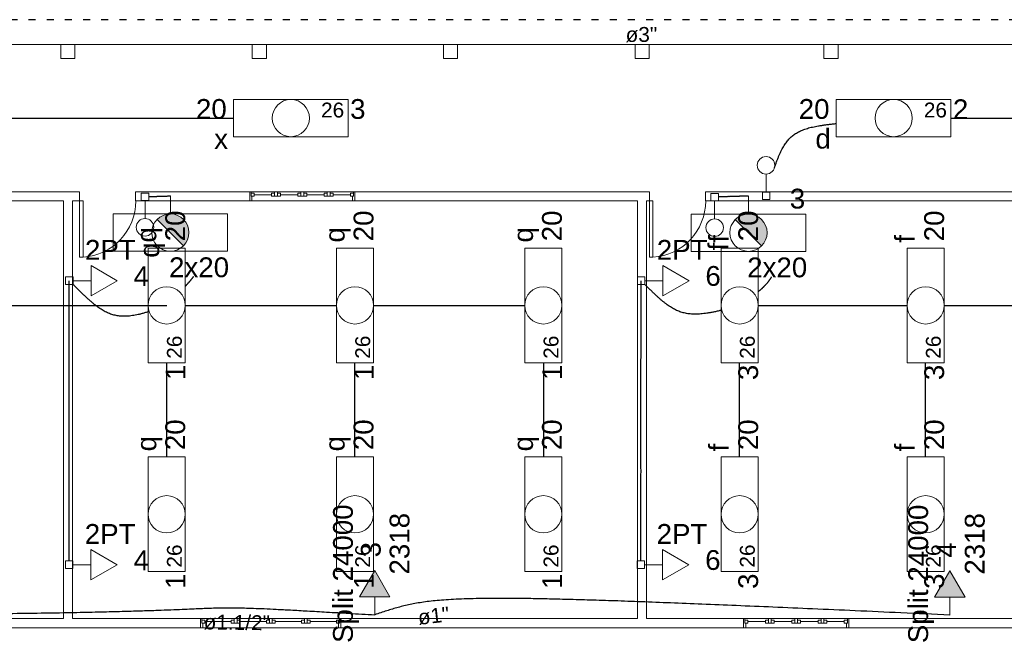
# Model space of a CAD drawing. Header units: metres. Extents: x -81 to 1042, y -541 to 334.
# Tile 87 of 130: x 794 to 808, y 201 to 210. Entities that reach past the tile are written whole.
import ezdxf

# ---------------------------------------------------------------- set-up
doc = ezdxf.new("R2010")
doc.units = ezdxf.units.M
doc.linetypes.add('DOT2', pattern=[3.175, 0, -3.175])
for name, color, linetype, lineweight in [('Arquitetura ', 134, 'Continuous', 5), ('EL-Condutos', 4, 'Continuous', 30), ('EL-Textos condutos', 7, 'Continuous', 20), ('EL-Textos pontos', 5, 'Continuous', 20), ('P-SIMBOL', 5, 'Continuous', 20)]:
    doc.layers.add(name, color=color, linetype=linetype, lineweight=lineweight)
doc.styles.add('Arial', font='arial.ttf', dxfattribs={"height": 0.025})

msp = doc.modelspace()

# ---------------------------------------------------------------- hatches: boundary and pattern name
at = {"layer": 'P-SIMBOL', "linetype": 'Continuous'}
for points in [[(796.103, 207.241), (796.478, 206.866), (796.291, 207.319)], [(796.103, 207.241), (796.113, 207.25), (796.121, 207.257), (796.133, 207.265), (796.146, 207.274), (796.151, 207.278), (796.156, 207.281), (796.16, 207.284), (796.166, 207.286), (796.183, 207.294), (796.19, 207.297), (796.204, 207.304), (796.215, 207.307), (796.224, 207.308), (796.242, 207.313), (796.25, 207.314), (796.258, 207.316), (796.291, 207.319)], [(796.478, 206.866), (796.497, 206.89), (796.506, 206.898), (796.512, 206.909), (796.525, 206.933), (796.53, 206.942), (796.534, 206.948), (796.536, 206.956), (796.539, 206.964), (796.543, 206.979), (796.545, 206.986), (796.549, 206.997), (796.551, 207.011), (796.552, 207.025), (796.554, 207.035), (796.555, 207.045), (796.555, 207.057), (796.554, 207.073), (796.553, 207.08), (796.552, 207.092), (796.55, 207.099), (796.549, 207.104), (796.548, 207.112), (796.546, 207.117), (796.544, 207.124), (796.542, 207.13), (796.54, 207.136), (796.538, 207.141), (796.539, 207.143), (796.536, 207.15), (796.534, 207.158), (796.532, 207.161), (796.531, 207.166), (796.528, 207.17), (796.526, 207.173), (796.524, 207.179), (796.519, 207.184), (796.515, 207.193), (796.511, 207.197), (796.509, 207.202), (796.505, 207.207), (796.504, 207.212), (796.499, 207.215), (796.495, 207.22), (796.491, 207.225), (796.484, 207.232), (796.479, 207.238), (796.475, 207.242), (796.471, 207.247), (796.463, 207.254), (796.457, 207.257), (796.452, 207.262), (796.446, 207.265), (796.443, 207.267), (796.436, 207.272), (796.432, 207.277), (796.422, 207.281), (796.417, 207.285), (796.411, 207.287), (796.407, 207.29), (796.404, 207.291), (796.4, 207.293), (796.397, 207.295), (796.385, 207.299), (796.378, 207.302), (796.374, 207.304), (796.371, 207.305), (796.369, 207.307), (796.364, 207.307), (796.361, 207.308), (796.358, 207.308), (796.353, 207.309), (796.346, 207.311), (796.339, 207.312), (796.334, 207.313), (796.328, 207.315), (796.291, 207.319)], [(804.34, 207.239), (804.714, 206.864), (804.527, 207.316)], [(804.34, 207.239), (804.349, 207.247), (804.357, 207.255), (804.369, 207.263), (804.382, 207.272), (804.387, 207.276), (804.392, 207.279), (804.396, 207.282), (804.402, 207.284), (804.419, 207.292), (804.426, 207.295), (804.44, 207.301), (804.451, 207.305), (804.461, 207.306), (804.478, 207.31), (804.486, 207.312), (804.494, 207.313), (804.527, 207.316)], [(804.714, 206.864), (804.734, 206.888), (804.742, 206.896), (804.748, 206.907), (804.761, 206.931), (804.767, 206.939), (804.77, 206.946), (804.772, 206.954), (804.775, 206.961), (804.78, 206.977), (804.781, 206.984), (804.785, 206.995), (804.787, 207.009), (804.789, 207.023), (804.79, 207.033), (804.792, 207.043), (804.791, 207.055), (804.79, 207.071), (804.789, 207.078), (804.788, 207.09), (804.787, 207.097), (804.786, 207.102), (804.784, 207.109), (804.783, 207.115), (804.78, 207.121), (804.778, 207.127), (804.776, 207.134), (804.774, 207.138), (804.775, 207.141), (804.773, 207.148), (804.77, 207.156), (804.768, 207.159), (804.767, 207.163), (804.764, 207.168), (804.763, 207.171), (804.76, 207.176), (804.755, 207.182), (804.751, 207.19), (804.748, 207.195), (804.745, 207.199), (804.742, 207.205), (804.74, 207.209), (804.735, 207.213), (804.732, 207.218), (804.727, 207.223), (804.721, 207.229), (804.715, 207.236), (804.711, 207.239), (804.707, 207.245), (804.699, 207.252), (804.693, 207.255), (804.688, 207.26), (804.682, 207.263), (804.679, 207.265), (804.672, 207.27), (804.668, 207.274), (804.658, 207.279), (804.654, 207.282), (804.648, 207.285), (804.643, 207.288), (804.64, 207.289), (804.636, 207.29), (804.634, 207.293), (804.621, 207.297), (804.615, 207.3), (804.611, 207.302), (804.607, 207.303), (804.605, 207.304), (804.6, 207.304), (804.598, 207.306), (804.594, 207.306), (804.589, 207.307), (804.582, 207.308), (804.575, 207.31), (804.57, 207.311), (804.564, 207.313), (804.527, 207.316)], [(799.419, 201.864), (799.202, 202.239), (798.986, 201.864)], [(807.613, 201.861), (807.397, 202.236), (807.18, 201.861)]]:
    msp.add_hatch(color=256, dxfattribs=at).paths.add_polyline_path(points)

# ---------------------------------------------------------------- linework, layer by layer
at = {"layer": 'Arquitetura ', "color": 8}
for p, q in [((794.731, 209.734), (791.871, 209.734)), ((797.458, 209.734), (794.931, 209.734)), ((800.183, 209.734), (797.658, 209.734)), ((802.911, 209.734), (800.383, 209.734)), ((805.603, 209.734), (803.111, 209.734)), ((808.298, 209.734), (805.803, 209.734)), ((797.421, 207.634), (798.921, 207.634)), ((798.921, 207.504), (797.421, 207.504)), ((796.721, 201.554), (798.721, 201.554)), ((804.456, 201.554), (805.956, 201.554)), ((798.721, 201.424), (796.721, 201.424)), ((805.956, 201.424), (804.456, 201.424))]:
    msp.add_line(p, q, dxfattribs=at)
at = {"layer": 'Arquitetura ', "color": 7}
for p, q in [((794.931, 209.734), (794.731, 209.734)), ((794.731, 209.734), (794.731, 209.534)), ((794.931, 209.534), (794.931, 209.734)), ((797.658, 209.734), (797.458, 209.734)), ((797.458, 209.734), (797.458, 209.534)), ((797.658, 209.534), (797.658, 209.734)), ((800.383, 209.734), (800.183, 209.734)), ((800.183, 209.734), (800.183, 209.534)), ((800.383, 209.534), (800.383, 209.734)), ((803.111, 209.734), (802.911, 209.734)), ((802.911, 209.734), (802.911, 209.534)), ((803.111, 209.534), (803.111, 209.734)), ((805.803, 209.734), (805.603, 209.734)), ((805.603, 209.734), (805.603, 209.534)), ((805.803, 209.534), (805.803, 209.734)), ((794.731, 209.534), (794.931, 209.534)), ((797.458, 209.534), (797.658, 209.534)), ((800.183, 209.534), (800.383, 209.534)), ((802.911, 209.534), (803.111, 209.534)), ((805.603, 209.534), (805.803, 209.534)), ((794.996, 207.634), (792.016, 207.634)), ((794.996, 207.504), (794.996, 207.634)), ((797.421, 207.634), (795.796, 207.634)), ((795.796, 207.634), (795.796, 207.504)), ((797.421, 207.504), (797.421, 207.634)), ((797.421, 207.634), (797.441, 207.634)), ((797.441, 207.571), (797.441, 207.634)), ((797.776, 207.634), (797.816, 207.634)), ((797.776, 207.571), (797.776, 207.634)), ((797.816, 207.634), (797.816, 207.571)), ((798.151, 207.634), (798.151, 207.571)), ((798.191, 207.634), (798.151, 207.634)), ((798.191, 207.571), (798.191, 207.634)), ((798.526, 207.634), (798.526, 207.571)), ((798.566, 207.634), (798.526, 207.634)), ((798.566, 207.634), (798.566, 207.571)), ((798.901, 207.571), (798.901, 207.634)), ((798.921, 207.634), (798.901, 207.634)), ((803.116, 207.634), (798.921, 207.634)), ((798.921, 207.634), (798.921, 207.504)), ((803.116, 207.504), (803.116, 207.634)), ((809.906, 207.634), (803.916, 207.634)), ((803.916, 207.634), (803.916, 207.504)), ((792.016, 207.504), (794.766, 207.504)), ((794.766, 207.504), (794.766, 201.554)), ((794.896, 207.504), (794.996, 207.504)), ((794.896, 201.554), (794.896, 207.504)), ((794.996, 207.504), (794.996, 206.704)), ((794.996, 207.504), (795.046, 207.504)), ((795.046, 207.504), (795.046, 206.704)), ((795.796, 207.504), (797.421, 207.504)), ((797.453, 207.504), (797.421, 207.504)), ((797.441, 207.614), (797.441, 207.571)), ((797.441, 207.614), (797.483, 207.614)), ((797.441, 207.571), (797.483, 207.571)), ((797.453, 207.571), (797.453, 207.504)), ((797.483, 207.614), (797.483, 207.571)), ((797.733, 207.591), (797.483, 207.591)), ((797.733, 207.614), (797.776, 207.614)), ((797.733, 207.571), (797.733, 207.614)), ((797.733, 207.571), (797.858, 207.571)), ((797.858, 207.614), (797.816, 207.614)), ((797.858, 207.571), (797.858, 207.614)), ((798.108, 207.591), (797.858, 207.591)), ((798.108, 207.614), (798.108, 207.571)), ((798.151, 207.614), (798.108, 207.614)), ((798.108, 207.571), (798.233, 207.571)), ((798.233, 207.614), (798.191, 207.614)), ((798.233, 207.571), (798.233, 207.614)), ((798.483, 207.591), (798.233, 207.591)), ((798.483, 207.614), (798.483, 207.571)), ((798.483, 207.614), (798.526, 207.614)), ((798.483, 207.571), (798.526, 207.571)), ((798.526, 207.614), (798.526, 207.571)), ((798.566, 207.571), (798.526, 207.571)), ((798.566, 207.614), (798.566, 207.571)), ((798.608, 207.614), (798.566, 207.614)), ((798.608, 207.571), (798.566, 207.571)), ((798.608, 207.614), (798.608, 207.571)), ((798.858, 207.591), (798.608, 207.591)), ((798.858, 207.614), (798.858, 207.571)), ((798.901, 207.614), (798.858, 207.614)), ((798.901, 207.571), (798.858, 207.571)), ((798.888, 207.504), (798.888, 207.571)), ((798.901, 207.571), (798.888, 207.571)), ((798.888, 207.504), (798.921, 207.504)), ((798.901, 207.614), (798.901, 207.571)), ((798.921, 207.504), (802.946, 207.504)), ((802.946, 207.504), (802.946, 201.554)), ((803.076, 207.504), (803.116, 207.504)), ((803.076, 201.554), (803.076, 207.504)), ((803.116, 207.504), (803.116, 206.704)), ((803.116, 207.504), (803.166, 207.504)), ((803.166, 207.504), (803.166, 206.704)), ((803.916, 207.504), (809.906, 207.504)), ((794.996, 206.704), (795.046, 206.704)), ((803.116, 206.704), (803.166, 206.704)), ((794.766, 201.554), (792.266, 201.554)), ((796.721, 201.554), (794.896, 201.554)), ((796.721, 201.424), (796.721, 201.554)), ((796.721, 201.554), (796.741, 201.554)), ((796.741, 201.491), (796.741, 201.554)), ((796.741, 201.534), (796.741, 201.491)), ((796.741, 201.534), (796.783, 201.534)), ((796.741, 201.491), (796.783, 201.491)), ((796.753, 201.491), (796.753, 201.424)), ((796.783, 201.534), (796.783, 201.491)), ((797.158, 201.511), (796.783, 201.511)), ((797.158, 201.534), (797.201, 201.534)), ((797.158, 201.491), (797.158, 201.534)), ((797.158, 201.491), (797.283, 201.491)), ((797.201, 201.554), (797.241, 201.554)), ((797.201, 201.491), (797.201, 201.554)), ((797.241, 201.554), (797.241, 201.491)), ((797.283, 201.534), (797.241, 201.534)), ((797.283, 201.491), (797.283, 201.534)), ((797.658, 201.511), (797.283, 201.511)), ((797.658, 201.534), (797.658, 201.491)), ((797.701, 201.534), (797.658, 201.534)), ((797.658, 201.491), (797.783, 201.491)), ((797.701, 201.554), (797.701, 201.491)), ((797.741, 201.554), (797.701, 201.554)), ((797.741, 201.491), (797.741, 201.554)), ((797.783, 201.534), (797.741, 201.534)), ((797.783, 201.491), (797.783, 201.534)), ((798.158, 201.511), (797.783, 201.511)), ((798.158, 201.534), (798.158, 201.491)), ((798.158, 201.534), (798.201, 201.534)), ((798.158, 201.491), (798.201, 201.491)), ((798.201, 201.554), (798.201, 201.491)), ((798.241, 201.554), (798.201, 201.554)), ((798.201, 201.534), (798.201, 201.491)), ((798.241, 201.491), (798.201, 201.491)), ((798.241, 201.554), (798.241, 201.491)), ((798.241, 201.534), (798.241, 201.491)), ((798.283, 201.534), (798.241, 201.534)), ((798.283, 201.491), (798.241, 201.491)), ((798.283, 201.534), (798.283, 201.491)), ((798.658, 201.511), (798.283, 201.511)), ((798.658, 201.534), (798.658, 201.491)), ((798.701, 201.534), (798.658, 201.534)), ((798.701, 201.491), (798.658, 201.491)), ((798.688, 201.424), (798.688, 201.491)), ((798.701, 201.491), (798.688, 201.491)), ((798.701, 201.491), (798.701, 201.554)), ((798.721, 201.554), (798.701, 201.554)), ((798.701, 201.534), (798.701, 201.491)), ((802.946, 201.554), (798.721, 201.554)), ((798.721, 201.554), (798.721, 201.424)), ((804.456, 201.554), (803.076, 201.554)), ((804.456, 201.424), (804.456, 201.554)), ((804.456, 201.554), (804.476, 201.554)), ((804.476, 201.491), (804.476, 201.554)), ((804.476, 201.534), (804.476, 201.491)), ((804.476, 201.534), (804.518, 201.534)), ((804.476, 201.491), (804.518, 201.491)), ((804.488, 201.491), (804.488, 201.424)), ((804.518, 201.534), (804.518, 201.491)), ((804.768, 201.511), (804.518, 201.511)), ((804.768, 201.534), (804.811, 201.534)), ((804.768, 201.491), (804.768, 201.534)), ((804.768, 201.491), (804.893, 201.491)), ((804.811, 201.554), (804.851, 201.554)), ((804.811, 201.491), (804.811, 201.554)), ((804.851, 201.554), (804.851, 201.491)), ((804.893, 201.534), (804.851, 201.534)), ((804.893, 201.491), (804.893, 201.534)), ((805.143, 201.511), (804.893, 201.511)), ((805.143, 201.534), (805.143, 201.491)), ((805.186, 201.534), (805.143, 201.534)), ((805.143, 201.491), (805.268, 201.491)), ((805.186, 201.554), (805.186, 201.491)), ((805.226, 201.554), (805.186, 201.554)), ((805.226, 201.491), (805.226, 201.554)), ((805.268, 201.534), (805.226, 201.534)), ((805.268, 201.491), (805.268, 201.534)), ((805.518, 201.511), (805.268, 201.511)), ((805.518, 201.534), (805.518, 201.491)), ((805.518, 201.534), (805.561, 201.534)), ((805.518, 201.491), (805.561, 201.491)), ((805.561, 201.554), (805.561, 201.491)), ((805.601, 201.554), (805.561, 201.554)), ((805.561, 201.534), (805.561, 201.491)), ((805.601, 201.491), (805.561, 201.491)), ((805.601, 201.554), (805.601, 201.491)), ((805.601, 201.534), (805.601, 201.491)), ((805.643, 201.534), (805.601, 201.534)), ((805.643, 201.491), (805.601, 201.491)), ((805.643, 201.534), (805.643, 201.491)), ((805.893, 201.511), (805.643, 201.511)), ((805.893, 201.534), (805.893, 201.491)), ((805.936, 201.534), (805.893, 201.534)), ((805.936, 201.491), (805.893, 201.491)), ((805.923, 201.424), (805.923, 201.491)), ((805.936, 201.491), (805.923, 201.491)), ((805.936, 201.491), (805.936, 201.554)), ((805.956, 201.554), (805.936, 201.554)), ((805.936, 201.534), (805.936, 201.491)), ((808.306, 201.554), (805.956, 201.554)), ((805.956, 201.554), (805.956, 201.424)), ((792.266, 201.424), (796.721, 201.424)), ((796.753, 201.424), (796.721, 201.424)), ((798.688, 201.424), (798.721, 201.424)), ((798.721, 201.424), (804.456, 201.424)), ((804.488, 201.424), (804.456, 201.424)), ((805.923, 201.424), (805.956, 201.424)), ((805.956, 201.424), (808.306, 201.424))]:
    msp.add_line(p, q, dxfattribs=at)
at = {"layer": 'Arquitetura ', "color": 8}
for centre in [(794.996, 207.504), (803.116, 207.504)]:
    msp.add_arc(centre, 0.802, 273.647, 0, dxfattribs=at)
at = {"layer": 'EL-Condutos', "linetype": 'DOT2', "ltscale": 0.05}
msp.add_spline([(811.189, 210.086), (810.95, 210.086), (810.734, 210.086), (810.533, 210.085), (810.342, 210.085), (810.155, 210.085), (809.966, 210.085), (809.769, 210.085), (809.557, 210.085), (809.326, 210.084), (809.068, 210.084), (808.777, 210.084), (808.449, 210.084), (808.076, 210.084), (807.653, 210.084), (807.173, 210.083), (806.631, 210.083), (806.021, 210.083), (805.336, 210.083), (804.571, 210.083), (803.719, 210.083), (802.775, 210.083), (801.733, 210.083), (800.586, 210.083), (799.328, 210.083), (797.954, 210.083), (796.458, 210.083), (794.832, 210.083), (793.073, 210.083), (791.172, 210.083), (789.125, 210.083)], degree=3, dxfattribs=at)
at = {"layer": 'EL-Condutos', "linetype": 'Continuous'}
for points in [[(790.235, 208.684), (790.55, 208.684), (790.848, 208.684), (791.13, 208.684), (791.397, 208.684), (791.651, 208.684), (791.892, 208.684), (792.123, 208.684), (792.343, 208.684), (792.555, 208.684), (792.759, 208.684), (792.957, 208.684), (793.15, 208.684), (793.34, 208.684), (793.527, 208.684), (793.713, 208.684), (793.898, 208.684), (794.085, 208.684), (794.275, 208.684), (794.468, 208.684), (794.666, 208.684), (794.87, 208.684), (795.082, 208.684), (795.303, 208.684), (795.533, 208.684), (795.774, 208.684), (796.028, 208.684), (796.295, 208.684), (796.577, 208.684), (796.875, 208.684), (797.19, 208.684)], [(804.9, 207.982), (804.916, 208.029), (804.932, 208.074), (804.949, 208.116), (804.965, 208.156), (804.982, 208.193), (804.999, 208.228), (805.016, 208.261), (805.034, 208.292), (805.053, 208.32), (805.072, 208.347), (805.093, 208.372), (805.114, 208.395), (805.136, 208.416), (805.16, 208.436), (805.185, 208.455), (805.211, 208.471), (805.239, 208.487), (805.268, 208.501), (805.299, 208.514), (805.331, 208.526), (805.366, 208.538), (805.403, 208.548), (805.441, 208.557), (805.482, 208.566), (805.525, 208.574), (805.571, 208.581), (805.619, 208.588), (805.67, 208.595), (805.723, 208.601), (805.779, 208.607)], [(807.411, 208.684), (807.727, 208.684), (808.025, 208.684), (808.307, 208.684), (808.574, 208.684), (808.827, 208.684), (809.069, 208.684), (809.299, 208.684), (809.519, 208.684), (809.731, 208.684), (809.935, 208.684), (810.133, 208.684), (810.326, 208.684), (810.516, 208.684), (810.703, 208.684), (810.889, 208.684), (811.075, 208.684), (811.262, 208.684), (811.451, 208.684), (811.644, 208.684), (811.842, 208.684), (812.047, 208.684), (812.258, 208.684), (812.479, 208.684), (812.709, 208.684), (812.95, 208.684), (813.204, 208.684), (813.471, 208.684), (813.753, 208.684), (814.051, 208.684), (814.366, 208.684)], [(795.984, 207.566), (795.996, 207.566), (796.008, 207.567), (796.019, 207.567), (796.03, 207.567), (796.04, 207.568), (796.05, 207.568), (796.059, 207.568), (796.068, 207.568), (796.076, 207.569), (796.085, 207.569), (796.093, 207.569), (796.101, 207.57), (796.109, 207.57), (796.117, 207.57), (796.125, 207.57), (796.134, 207.571), (796.142, 207.571), (796.15, 207.571), (796.159, 207.571), (796.168, 207.572), (796.178, 207.572), (796.188, 207.572), (796.199, 207.573), (796.21, 207.573), (796.221, 207.573), (796.234, 207.574), (796.247, 207.574), (796.261, 207.575), (796.275, 207.575), (796.291, 207.576)], [(804.526, 207.573), (804.505, 207.573), (804.485, 207.572), (804.466, 207.572), (804.448, 207.571), (804.431, 207.571), (804.415, 207.57), (804.4, 207.57), (804.386, 207.569), (804.372, 207.569), (804.359, 207.568), (804.347, 207.568), (804.334, 207.568), (804.323, 207.567), (804.311, 207.567), (804.3, 207.567), (804.289, 207.566), (804.278, 207.566), (804.267, 207.566), (804.256, 207.565), (804.244, 207.565), (804.232, 207.565), (804.22, 207.564), (804.207, 207.564), (804.194, 207.564), (804.18, 207.563), (804.166, 207.563), (804.15, 207.562), (804.134, 207.562), (804.117, 207.561), (804.098, 207.561)], [(794.848, 202.376), (794.849, 202.566), (794.849, 202.745), (794.849, 202.912), (794.849, 203.069), (794.849, 203.216), (794.849, 203.355), (794.849, 203.486), (794.849, 203.61), (794.849, 203.728), (794.849, 203.841), (794.849, 203.949), (794.849, 204.055), (794.849, 204.157), (794.85, 204.258), (794.85, 204.359), (794.85, 204.459), (794.85, 204.561), (794.85, 204.664), (794.85, 204.77), (794.85, 204.88), (794.85, 204.994), (794.85, 205.113), (794.85, 205.239), (794.85, 205.372), (794.85, 205.513), (794.85, 205.663), (794.85, 205.822), (794.85, 205.993), (794.851, 206.174), (794.851, 206.368)], [(796.618, 206.425), (796.615, 206.421), (796.612, 206.416), (796.608, 206.412), (796.605, 206.408), (796.602, 206.403), (796.598, 206.399), (796.595, 206.394), (796.591, 206.39), (796.587, 206.385), (796.584, 206.381), (796.58, 206.376), (796.576, 206.372), (796.573, 206.367), (796.569, 206.363), (796.565, 206.358), (796.561, 206.354), (796.557, 206.349), (796.553, 206.344), (796.549, 206.34), (796.545, 206.335), (796.541, 206.331), (796.537, 206.326), (796.533, 206.321), (796.529, 206.316), (796.524, 206.312), (796.52, 206.307), (796.516, 206.302), (796.511, 206.297), (796.507, 206.292), (796.503, 206.288)], [(802.995, 202.376), (802.995, 202.566), (802.995, 202.745), (802.995, 202.912), (802.995, 203.069), (802.995, 203.216), (802.995, 203.355), (802.995, 203.486), (802.996, 203.61), (802.996, 203.728), (802.996, 203.841), (802.996, 203.949), (802.996, 204.055), (802.996, 204.157), (802.996, 204.258), (802.996, 204.359), (802.996, 204.459), (802.996, 204.561), (802.996, 204.664), (802.996, 204.77), (802.996, 204.88), (802.996, 204.994), (802.996, 205.113), (802.996, 205.239), (802.997, 205.372), (802.997, 205.513), (802.997, 205.663), (802.997, 205.822), (802.997, 205.993), (802.997, 206.174), (802.997, 206.368)], [(804.666, 206.211), (804.676, 206.219), (804.685, 206.227), (804.694, 206.235), (804.703, 206.243), (804.712, 206.251), (804.721, 206.259), (804.729, 206.267), (804.737, 206.274), (804.745, 206.282), (804.752, 206.289), (804.759, 206.296), (804.766, 206.303), (804.773, 206.311), (804.78, 206.318), (804.786, 206.325), (804.792, 206.332), (804.798, 206.338), (804.804, 206.345), (804.809, 206.352), (804.814, 206.358), (804.819, 206.365), (804.824, 206.371), (804.829, 206.378), (804.833, 206.384), (804.837, 206.391), (804.841, 206.397), (804.845, 206.403), (804.849, 206.409), (804.852, 206.415), (804.855, 206.421)], [(795.972, 205.923), (795.924, 205.909), (795.877, 205.896), (795.833, 205.886), (795.79, 205.877), (795.749, 205.87), (795.71, 205.865), (795.673, 205.862), (795.636, 205.861), (795.601, 205.861), (795.567, 205.864), (795.534, 205.868), (795.502, 205.875), (795.471, 205.883), (795.44, 205.893), (795.409, 205.905), (795.379, 205.919), (795.348, 205.934), (795.318, 205.952), (795.288, 205.972), (795.257, 205.993), (795.226, 206.017), (795.194, 206.042), (795.162, 206.07), (795.128, 206.099), (795.094, 206.13), (795.058, 206.164), (795.022, 206.199), (794.984, 206.236), (794.944, 206.275), (794.903, 206.316)], [(804.135, 205.944), (804.081, 205.932), (804.03, 205.921), (803.981, 205.912), (803.935, 205.904), (803.891, 205.899), (803.848, 205.894), (803.808, 205.892), (803.769, 205.891), (803.732, 205.892), (803.696, 205.894), (803.662, 205.898), (803.629, 205.904), (803.596, 205.912), (803.565, 205.921), (803.534, 205.932), (803.504, 205.945), (803.474, 205.96), (803.444, 205.976), (803.414, 205.995), (803.384, 206.015), (803.355, 206.036), (803.324, 206.06), (803.293, 206.085), (803.262, 206.113), (803.23, 206.142), (803.196, 206.173), (803.162, 206.205), (803.126, 206.24), (803.089, 206.277), (803.05, 206.315)], [(793.258, 206.016), (793.402, 206.016), (793.537, 206.016), (793.663, 206.016), (793.782, 206.016), (793.893, 206.016), (793.997, 206.016), (794.095, 206.016), (794.189, 206.016), (794.277, 206.016), (794.362, 206.016), (794.443, 206.016), (794.522, 206.016), (794.598, 206.016), (794.673, 206.016), (794.748, 206.016), (794.823, 206.016), (794.898, 206.016), (794.974, 206.016), (795.053, 206.016), (795.134, 206.016), (795.219, 206.016), (795.307, 206.016), (795.401, 206.016), (795.499, 206.016), (795.603, 206.016), (795.714, 206.016), (795.833, 206.016), (795.959, 206.016), (796.094, 206.016), (796.238, 206.016)], [(796.505, 206.016), (796.602, 206.016), (796.694, 206.016), (796.781, 206.016), (796.863, 206.016), (796.941, 206.016), (797.016, 206.016), (797.087, 206.016), (797.155, 206.016), (797.221, 206.016), (797.284, 206.016), (797.345, 206.016), (797.405, 206.016), (797.464, 206.016), (797.522, 206.016), (797.58, 206.016), (797.637, 206.016), (797.695, 206.016), (797.754, 206.016), (797.814, 206.016), (797.875, 206.016), (797.938, 206.016), (798.004, 206.016), (798.072, 206.016), (798.143, 206.016), (798.218, 206.016), (798.296, 206.016), (798.379, 206.016), (798.465, 206.016), (798.557, 206.016), (798.654, 206.016)], [(799.188, 206.016), (799.285, 206.016), (799.377, 206.016), (799.464, 206.016), (799.547, 206.016), (799.625, 206.016), (799.699, 206.016), (799.771, 206.016), (799.839, 206.016), (799.904, 206.016), (799.967, 206.016), (800.029, 206.016), (800.089, 206.016), (800.147, 206.016), (800.205, 206.016), (800.263, 206.016), (800.321, 206.016), (800.379, 206.016), (800.437, 206.016), (800.497, 206.016), (800.559, 206.016), (800.622, 206.016), (800.687, 206.016), (800.755, 206.016), (800.827, 206.016), (800.901, 206.016), (800.979, 206.016), (801.062, 206.016), (801.149, 206.016), (801.241, 206.016), (801.338, 206.016)], [(804.665, 206.016), (804.761, 206.016), (804.851, 206.016), (804.937, 206.016), (805.019, 206.016), (805.096, 206.016), (805.17, 206.016), (805.24, 206.016), (805.307, 206.016), (805.372, 206.016), (805.434, 206.016), (805.495, 206.016), (805.554, 206.016), (805.612, 206.016), (805.669, 206.016), (805.726, 206.016), (805.783, 206.016), (805.84, 206.016), (805.898, 206.016), (805.958, 206.016), (806.018, 206.016), (806.081, 206.016), (806.145, 206.016), (806.213, 206.016), (806.283, 206.016), (806.357, 206.016), (806.434, 206.016), (806.515, 206.016), (806.601, 206.016), (806.692, 206.016), (806.788, 206.016)], [(807.315, 206.016), (807.411, 206.016), (807.501, 206.016), (807.587, 206.016), (807.669, 206.016), (807.746, 206.016), (807.82, 206.016), (807.89, 206.016), (807.957, 206.016), (808.022, 206.016), (808.084, 206.016), (808.145, 206.016), (808.204, 206.016), (808.262, 206.016), (808.319, 206.016), (808.376, 206.016), (808.433, 206.016), (808.49, 206.016), (808.548, 206.016), (808.608, 206.016), (808.668, 206.016), (808.731, 206.016), (808.795, 206.016), (808.863, 206.016), (808.933, 206.016), (809.007, 206.016), (809.084, 206.016), (809.165, 206.016), (809.251, 206.016), (809.342, 206.016), (809.438, 206.016)], [(796.238, 203.858), (796.238, 203.91), (796.238, 203.96), (796.238, 204.01), (796.238, 204.057), (796.238, 204.104), (796.238, 204.15), (796.238, 204.194), (796.238, 204.238), (796.238, 204.281), (796.238, 204.323), (796.238, 204.365), (796.238, 204.406), (796.238, 204.447), (796.238, 204.488), (796.238, 204.529), (796.238, 204.569), (796.238, 204.61), (796.238, 204.651), (796.238, 204.692), (796.238, 204.734), (796.238, 204.776), (796.238, 204.819), (796.238, 204.863), (796.238, 204.908), (796.238, 204.953), (796.238, 205), (796.238, 205.048), (796.238, 205.097), (796.238, 205.147), (796.238, 205.199)], [(798.921, 203.858), (798.921, 203.91), (798.921, 203.96), (798.921, 204.01), (798.921, 204.057), (798.921, 204.104), (798.921, 204.15), (798.921, 204.194), (798.921, 204.238), (798.921, 204.281), (798.921, 204.323), (798.921, 204.365), (798.921, 204.406), (798.921, 204.447), (798.921, 204.488), (798.921, 204.529), (798.921, 204.569), (798.921, 204.61), (798.921, 204.651), (798.921, 204.692), (798.921, 204.734), (798.921, 204.776), (798.921, 204.819), (798.921, 204.863), (798.921, 204.908), (798.921, 204.953), (798.921, 205), (798.921, 205.048), (798.921, 205.097), (798.921, 205.147), (798.921, 205.199)], [(801.605, 205.199), (801.605, 205.147), (801.605, 205.097), (801.605, 205.048), (801.605, 205), (801.605, 204.953), (801.605, 204.908), (801.605, 204.863), (801.605, 204.819), (801.605, 204.776), (801.605, 204.734), (801.605, 204.692), (801.605, 204.651), (801.605, 204.61), (801.605, 204.569), (801.605, 204.529), (801.605, 204.488), (801.605, 204.447), (801.605, 204.406), (801.605, 204.365), (801.605, 204.323), (801.605, 204.281), (801.605, 204.238), (801.605, 204.194), (801.605, 204.15), (801.605, 204.104), (801.605, 204.057), (801.605, 204.01), (801.605, 203.96), (801.605, 203.91), (801.605, 203.858)], [(804.401, 203.858), (804.401, 203.91), (804.401, 203.96), (804.401, 204.01), (804.401, 204.057), (804.401, 204.104), (804.401, 204.15), (804.401, 204.194), (804.401, 204.238), (804.401, 204.281), (804.401, 204.323), (804.401, 204.365), (804.401, 204.406), (804.401, 204.447), (804.401, 204.488), (804.401, 204.529), (804.401, 204.569), (804.401, 204.61), (804.401, 204.651), (804.401, 204.692), (804.401, 204.734), (804.401, 204.776), (804.401, 204.819), (804.401, 204.863), (804.401, 204.908), (804.401, 204.953), (804.401, 205), (804.401, 205.048), (804.401, 205.097), (804.401, 205.147), (804.401, 205.199)], [(807.051, 203.858), (807.051, 203.91), (807.051, 203.96), (807.051, 204.01), (807.051, 204.057), (807.051, 204.104), (807.051, 204.15), (807.051, 204.194), (807.051, 204.238), (807.051, 204.281), (807.051, 204.323), (807.051, 204.365), (807.051, 204.406), (807.051, 204.447), (807.051, 204.488), (807.051, 204.529), (807.051, 204.569), (807.051, 204.61), (807.051, 204.651), (807.051, 204.692), (807.051, 204.734), (807.051, 204.776), (807.051, 204.819), (807.051, 204.863), (807.051, 204.908), (807.051, 204.953), (807.051, 205), (807.051, 205.048), (807.051, 205.097), (807.051, 205.147), (807.051, 205.199)], [(807.397, 201.605), (806.7, 201.636), (806.049, 201.666), (805.441, 201.692), (804.876, 201.717), (804.351, 201.739), (803.865, 201.759), (803.415, 201.777), (803, 201.793), (802.619, 201.807), (802.27, 201.818), (801.95, 201.827), (801.658, 201.834), (801.393, 201.839), (801.152, 201.842), (800.934, 201.842), (800.737, 201.841), (800.559, 201.837), (800.398, 201.832), (800.254, 201.824), (800.123, 201.814), (800.005, 201.803), (799.897, 201.789), (799.798, 201.773), (799.706, 201.756), (799.619, 201.736), (799.536, 201.714), (799.454, 201.691), (799.373, 201.665), (799.289, 201.638), (799.202, 201.608)], [(790.114, 201.61), (790.98, 201.61), (791.764, 201.612), (792.471, 201.616), (793.105, 201.62), (793.671, 201.625), (794.173, 201.631), (794.616, 201.637), (795.005, 201.644), (795.345, 201.652), (795.639, 201.659), (795.893, 201.667), (796.111, 201.674), (796.298, 201.681), (796.459, 201.688), (796.597, 201.694), (796.719, 201.699), (796.828, 201.703), (796.928, 201.707), (797.026, 201.709), (797.125, 201.709), (797.229, 201.709), (797.345, 201.706), (797.475, 201.702), (797.625, 201.696), (797.8, 201.687), (798.004, 201.677), (798.241, 201.664), (798.517, 201.648), (798.836, 201.63), (799.202, 201.608)]]:
    msp.add_spline(points, degree=3, dxfattribs=at)
at = {"layer": 'P-SIMBOL'}
for p, q in [((797.191, 208.419), (797.191, 208.949)), ((798.823, 208.949), (797.191, 208.949)), ((798.823, 208.419), (798.823, 208.949)), ((805.779, 208.419), (805.779, 208.949)), ((807.411, 208.949), (805.779, 208.949)), ((807.411, 208.419), (807.411, 208.949)), ((798.823, 208.419), (797.191, 208.419)), ((807.411, 208.419), (805.779, 208.419)), ((804.778, 207.887), (804.778, 207.63)), ((804.725, 207.63), (804.831, 207.63)), ((804.725, 207.524), (804.725, 207.63)), ((804.831, 207.63), (804.831, 207.524)), ((795.877, 207.617), (795.983, 207.617)), ((795.877, 207.511), (795.877, 207.617)), ((795.983, 207.511), (795.877, 207.511)), ((795.93, 207.254), (795.93, 207.511)), ((795.983, 207.617), (795.983, 207.511)), ((796.291, 207.576), (796.291, 207.319)), ((803.992, 207.612), (804.098, 207.612)), ((803.992, 207.506), (803.992, 207.612)), ((804.098, 207.506), (803.992, 207.506)), ((804.045, 207.249), (804.045, 207.506)), ((804.098, 207.612), (804.098, 207.506)), ((804.527, 207.573), (804.527, 207.316)), ((804.831, 207.524), (804.725, 207.524)), ((795.475, 207.319), (797.107, 207.319)), ((795.475, 207.319), (795.475, 206.789)), ((796.103, 207.241), (796.478, 206.866)), ((797.107, 207.319), (797.107, 206.789)), ((803.711, 207.316), (805.343, 207.316)), ((803.711, 207.316), (803.711, 206.786)), ((804.34, 207.239), (804.714, 206.864)), ((805.343, 207.316), (805.343, 206.786)), ((795.475, 206.789), (797.107, 206.789)), ((795.973, 205.2), (795.973, 206.832)), ((795.973, 206.832), (796.503, 206.832)), ((796.503, 205.2), (796.503, 206.832)), ((798.656, 205.2), (798.656, 206.832)), ((798.656, 206.832), (799.186, 206.832)), ((799.186, 205.2), (799.186, 206.832)), ((801.34, 205.2), (801.34, 206.832)), ((801.34, 206.832), (801.87, 206.832)), ((801.87, 205.2), (801.87, 206.832)), ((803.711, 206.786), (805.343, 206.786)), ((804.136, 205.2), (804.136, 206.832)), ((804.136, 206.832), (804.666, 206.832)), ((804.666, 205.2), (804.666, 206.832)), ((806.786, 205.2), (806.786, 206.832)), ((806.786, 206.832), (807.316, 206.832)), ((807.316, 205.2), (807.316, 206.832)), ((795.16, 206.585), (795.535, 206.368)), ((795.16, 206.152), (795.16, 206.585)), ((803.306, 206.585), (803.681, 206.368)), ((803.306, 206.152), (803.306, 206.585)), ((794.798, 206.315), (794.798, 206.421)), ((794.798, 206.421), (794.904, 206.421)), ((794.904, 206.421), (794.904, 206.315)), ((795.16, 206.368), (794.904, 206.368)), ((795.535, 206.368), (795.16, 206.152)), ((802.944, 206.315), (802.944, 206.421)), ((802.944, 206.421), (803.05, 206.421)), ((803.05, 206.421), (803.05, 206.315)), ((803.306, 206.368), (803.05, 206.368)), ((803.681, 206.368), (803.306, 206.152)), ((794.904, 206.315), (794.798, 206.315)), ((803.05, 206.315), (802.944, 206.315)), ((795.973, 205.2), (796.503, 205.2)), ((798.656, 205.2), (799.186, 205.2)), ((801.34, 205.2), (801.87, 205.2)), ((804.136, 205.2), (804.666, 205.2)), ((806.786, 205.2), (807.316, 205.2)), ((795.973, 202.225), (795.973, 203.857)), ((795.973, 203.857), (796.503, 203.857)), ((796.503, 202.225), (796.503, 203.857)), ((798.656, 202.225), (798.656, 203.857)), ((798.656, 203.857), (799.186, 203.857)), ((799.186, 202.225), (799.186, 203.857)), ((801.34, 202.225), (801.34, 203.857)), ((801.34, 203.857), (801.87, 203.857)), ((801.87, 202.225), (801.87, 203.857)), ((804.136, 202.225), (804.136, 203.857)), ((804.136, 203.857), (804.666, 203.857)), ((804.666, 202.225), (804.666, 203.857)), ((806.786, 202.225), (806.786, 203.857)), ((806.786, 203.857), (807.316, 203.857)), ((807.316, 202.225), (807.316, 203.857)), ((795.157, 202.539), (795.532, 202.322)), ((795.157, 202.106), (795.157, 202.539)), ((803.304, 202.539), (803.679, 202.322)), ((803.304, 202.106), (803.304, 202.539)), ((794.795, 202.269), (794.795, 202.375)), ((794.795, 202.375), (794.901, 202.375)), ((794.901, 202.375), (794.901, 202.269)), ((795.157, 202.322), (794.901, 202.322)), ((795.532, 202.322), (795.157, 202.106)), ((802.942, 202.269), (802.942, 202.375)), ((802.942, 202.375), (803.048, 202.375)), ((803.048, 202.375), (803.048, 202.269)), ((803.304, 202.322), (803.048, 202.322)), ((803.679, 202.322), (803.304, 202.106)), ((794.901, 202.269), (794.795, 202.269)), ((795.973, 202.225), (796.503, 202.225)), ((798.656, 202.225), (799.186, 202.225)), ((798.986, 201.864), (799.202, 202.239)), ((799.202, 202.239), (799.419, 201.864)), ((801.34, 202.225), (801.87, 202.225)), ((803.048, 202.269), (802.942, 202.269)), ((804.136, 202.225), (804.666, 202.225)), ((806.786, 202.225), (807.316, 202.225)), ((807.18, 201.861), (807.397, 202.236)), ((807.397, 202.236), (807.613, 201.861)), ((799.419, 201.864), (798.986, 201.864)), ((799.202, 201.864), (799.202, 201.608)), ((807.613, 201.861), (807.18, 201.861)), ((807.397, 201.861), (807.397, 201.605))]:
    msp.add_line(p, q, dxfattribs=at)
for centre, radius in [((798.007, 208.684), 0.265), ((806.595, 208.684), 0.265), ((804.778, 208.012), 0.125), ((795.93, 207.129), 0.125), ((796.291, 207.054), 0.265), ((804.045, 207.124), 0.125), ((804.527, 207.051), 0.265), ((796.238, 206.016), 0.265), ((798.921, 206.016), 0.265), ((801.605, 206.016), 0.265), ((804.401, 206.016), 0.265), ((807.051, 206.016), 0.265), ((796.238, 203.041), 0.265), ((798.921, 203.041), 0.265), ((801.605, 203.041), 0.265), ((804.401, 203.041), 0.265), ((807.051, 203.041), 0.265)]:
    msp.add_circle(centre, radius, dxfattribs=at)

# ---------------------------------------------------------------- texts
at = {"layer": 'EL-Textos condutos', "insert": (803.002, 209.764), "char_height": 0.2118, "width": 0.76248, "attachment_point": 8, "line_spacing_factor": 0.798, "style": 'Arial'}
msp.add_mtext('ø3"', dxfattribs=at)
at = {"layer": 'EL-Textos condutos', "char_height": 0.2118, "attachment_point": 8, "line_spacing_factor": 0.798, "style": 'Arial'}
for s, insert, width, rotation in [('ø1"', (800.053, 201.485), 0.76248, 6.3999), ('ø1.1/2"', (797.236, 201.389), 1.77912, 359.1406)]:
    msp.add_mtext(s, dxfattribs=dict(at, insert=insert, width=width, rotation=rotation))
at = {"layer": 'EL-Textos pontos', "line_spacing_factor": 0.798, "style": 'Arial'}
for s, insert, char_height, width, attachment_point in [('20', (797.094, 208.669), 0.2824, 0.67776, 9), ('3', (799.071, 208.669), 0.282, 0.33888, 9), ('20', (805.682, 208.669), 0.2824, 0.67776, 9), ('2', (807.659, 208.669), 0.282, 0.33888, 9), ('d', (805.7, 208.246), 0.282, 0.33888, 9), ('x', (797.112, 208.246), 0.282, 0.33888, 9), ('3', (805.116, 207.392), 0.282, 0.33888, 7), ('2PT', (795.436, 206.666), 0.2824, 1.01664, 8), ('2PT', (803.583, 206.666), 0.2824, 1.01664, 8), ('4', (795.876, 206.291), 0.282, 0.33888, 8), ('6', (804.023, 206.291), 0.282, 0.33888, 8), ('2PT', (795.433, 202.619), 0.2824, 1.01664, 8), ('2PT', (803.58, 202.619), 0.2824, 1.01664, 8), ('4', (795.876, 202.244), 0.282, 0.33888, 8), ('6', (804.02, 202.244), 0.282, 0.33888, 8)]:
    msp.add_mtext(s, dxfattribs=dict(at, insert=insert, char_height=char_height, width=width, attachment_point=attachment_point))
at = {"layer": 'EL-Textos pontos', "rotation": 90.0002, "line_spacing_factor": 0.798, "style": 'Arial'}
for s, insert, char_height, width, attachment_point in [('20', (796.505, 206.929), 0.2824, 0.67776, 7), ('20', (799.188, 206.929), 0.2824, 0.67776, 7), ('20', (801.872, 206.929), 0.2824, 0.67776, 7), ('20', (804.668, 206.929), 0.2824, 0.67776, 7), ('20', (807.318, 206.929), 0.2824, 0.67776, 7), ('q', (796.175, 206.911), 0.282, 0.33888, 7), ('q', (798.858, 206.911), 0.282, 0.33888, 7), ('q', (801.542, 206.911), 0.282, 0.33888, 7), ('f', (804.238, 206.907), 0.282, 0.33888, 9), ('f', (804.245, 206.911), 0.282, 0.33888, 7), ('f', (806.895, 206.911), 0.282, 0.33888, 7), ('q', (796.216, 206.913), 0.282, 0.33888, 9), ('1', (796.505, 204.952), 0.282, 0.33888, 7), ('1', (799.188, 204.952), 0.282, 0.33888, 7), ('1', (801.872, 204.952), 0.282, 0.33888, 7), ('3', (804.668, 204.952), 0.282, 0.33888, 7), ('3', (807.318, 204.952), 0.282, 0.33888, 7), ('20', (796.505, 203.954), 0.2824, 0.67776, 7), ('20', (799.188, 203.954), 0.2824, 0.67776, 7), ('20', (801.872, 203.954), 0.2824, 0.67776, 7), ('20', (804.668, 203.954), 0.2824, 0.67776, 7), ('20', (807.318, 203.954), 0.2824, 0.67776, 7), ('q', (796.175, 203.936), 0.282, 0.33888, 7), ('q', (798.858, 203.936), 0.282, 0.33888, 7), ('q', (801.542, 203.936), 0.282, 0.33888, 7), ('f', (804.245, 203.936), 0.282, 0.33888, 7), ('f', (806.895, 203.936), 0.282, 0.33888, 7), ('Split 24000', (798.976, 202.194), 0.2824, 3.72768, 8), ('Split 24000', (807.171, 202.191), 0.2824, 3.72768, 8), ('2318', (799.701, 202.621), 0.2824, 1.35552, 8), ('2318', (807.896, 202.619), 0.2824, 1.35552, 8), ('3', (799.291, 202.536), 0.282, 0.33888, 8), ('4', (807.486, 202.531), 0.282, 0.33888, 8), ('1', (796.505, 201.977), 0.282, 0.33888, 7), ('1', (799.188, 201.977), 0.282, 0.33888, 7), ('1', (801.872, 201.977), 0.282, 0.33888, 7), ('3', (804.668, 201.977), 0.282, 0.33888, 7), ('3', (807.318, 201.977), 0.282, 0.33888, 7)]:
    msp.add_mtext(s, dxfattribs=dict(at, insert=insert, char_height=char_height, width=width, attachment_point=attachment_point))
at = {"layer": 'P-SIMBOL', "line_spacing_factor": 0.798, "style": 'Arial'}
for s, insert, char_height, width, attachment_point in [('26', (798.767, 208.69), 0.2118, 0.50832, 9), ('26', (807.355, 208.69), 0.2118, 0.50832, 9), ('2x20', (796.272, 206.414), 0.2824, 1.35552, 7), ('2x20', (804.509, 206.412), 0.2824, 1.35552, 7)]:
    msp.add_mtext(s, dxfattribs=dict(at, insert=insert, char_height=char_height, width=width, attachment_point=attachment_point))
at = {"layer": 'P-SIMBOL', "char_height": 0.2118, "width": 0.50832, "attachment_point": 7, "rotation": 90.0002, "line_spacing_factor": 0.798, "style": 'Arial'}
for insert in [(796.457, 205.256), (799.14, 205.256), (801.823, 205.256), (804.62, 205.256), (807.27, 205.256), (796.457, 202.281), (799.14, 202.281), (801.823, 202.281), (804.62, 202.281), (807.27, 202.281)]:
    msp.add_mtext('26', dxfattribs=dict(at, insert=insert))

doc.saveas('drawing.dxf')
